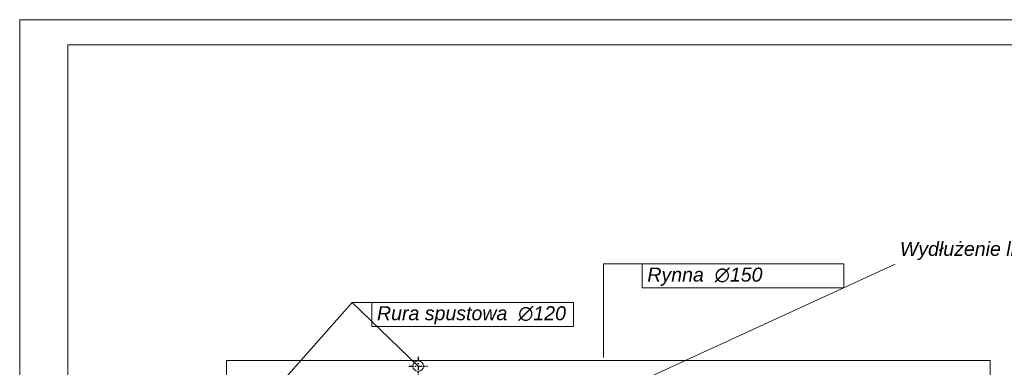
# Model space of a CAD drawing. Header units: millimetres. Extents: x -587 to 33545, y -26688 to 22494.
# Tile 54 of 256: x 8574 to 9697, y 7752 to 8148. Entities that reach past the tile are written whole.
import ezdxf
from ezdxf.lldxf.tags import DXFTag

# ---------------------------------------------------------------- set-up
doc = ezdxf.new("R2010")
doc.units = ezdxf.units.MM
doc.header["$MEASUREMENT"] = 0
doc.linetypes.add('AUSGEZOGEN', pattern=[0])
doc.linetypes.add('STRICHPUNKTX2', pattern=[2, 1, -0.5, 0, -0.5])
doc.layers.add('_B___I__', color=7, linetype='AUSGEZOGEN')
for name, color, linetype, lineweight in [('A_l.widokowa', 250, 'Continuous', 18), ('l. przerywana', 3, 'ICAD_ISO03W100', 9), ('linia opisowa', 175, 'Continuous', 9), ('Nowe_820-G Rysunki Obrazki_Nr_pióra__23', 7, 'Continuous', 15), ('wymiarowanie', 176, 'Continuous', 9)]:
    doc.layers.add(name, color=color, linetype=linetype, lineweight=lineweight)
tags = doc.linetypes.add('ICAD_ISO03W100', pattern=[30, 12, -18]).pattern_tags.tags
tags[6:7] = [DXFTag(74, 4), DXFTag(75, 0), DXFTag(340, '0'), DXFTag(46, 1.0), DXFTag(50, 0.0), DXFTag(44, 0.0), DXFTag(45, 0.0)]
tags[4:5] = [DXFTag(74, 4), DXFTag(75, 0), DXFTag(340, '0'), DXFTag(46, 1.0), DXFTag(50, 0.0), DXFTag(44, 0.0), DXFTag(45, 0.0)]

msp = doc.modelspace()

# ---------------------------------------------------------------- linework, layer by layer
at = {"layer": '_B___I__', "linetype": 'STRICHPUNKTX2', "ltscale": 5}
for p, q in [((9028.19, 7763.9), (9028.19, 7742.9)), ((9017.69, 7753.4), (9038.69, 7753.4))]:
    msp.add_line(p, q, dxfattribs=at)
at = {"layer": 'A_l.widokowa', "color": 5}
msp.add_lwpolyline([(8809.69, 7759.9), (8809.69, 6015.78), (11919.83, 6015.78), (11919.83, 7765.69), (11048.75, 7765.69), (11048.75, 7225.52), (9680.76, 7225.52), (9680.76, 7759.9)], close=True, dxfattribs=at)
at = {"layer": 'l. przerywana', "color": 7, "ltscale": 0.2}
msp.add_circle((9028.19, 7753.4), 6, dxfattribs=at)
at = {"layer": 'Nowe_820-G Rysunki Obrazki_Nr_pióra__23', "color": 7, "linetype": 'Continuous', "lineweight": 15}
for points in [[(8628.59, 8119.48), (8628.59, 5249.28)], [(8628.59, 8119.48), (12728.99, 8119.48)]]:
    msp.add_lwpolyline(points, dxfattribs=at)
at = {"layer": 'wymiarowanie'}
for p, q in [((9283.76, 7869.9), (9239.51, 7869.9)), ((9239.51, 7869.9), (9239.51, 7763.19)), ((9273.42, 7732.32), (9572.38, 7869.78)), ((8952.9, 7825.9), (8821.25, 7677.33)), ((8952.9, 7825.9), (8975.38, 7825.9)), ((8952.9, 7825.9), (9028.19, 7753.4))]:
    msp.add_line(p, q, dxfattribs=at)
msp.add_lwpolyline([(8573.71, 8148.27), (8573.71, 5178.27), (12773.71, 5178.27), (12773.71, 8148.27), (8573.71, 8148.27)], dxfattribs=at)
for points in [[(9283.76, 7869.9), (9513.84, 7869.9), (9513.84, 7842.53), (9283.76, 7842.53)], [(8975.38, 7825.9), (9205.46, 7825.9), (9205.46, 7798.53), (8975.38, 7798.53)]]:
    msp.add_lwpolyline(points, close=True, dxfattribs=at)

# ---------------------------------------------------------------- texts
at = {"layer": 'linia opisowa', "char_height": 15.96, "attachment_point": 7}
for s, insert, width in [('{\\fArial|b0|i1|c238|p0;Wydłużenie linii okapu o 20 cm}', (9577.58, 7874.27), 406.4755), ('{\\fArial|b0|i1|c238|p0;Rynna  ∅150}', (9289.61, 7844.87), 278.7922), ('{\\fArial|b0|i1|c238|p0;Rura spustowa  ∅120}', (8981.23, 7800.87), 278.7922)]:
    msp.add_mtext(s, dxfattribs=dict(at, insert=insert, width=width))

doc.saveas('drawing.dxf')
